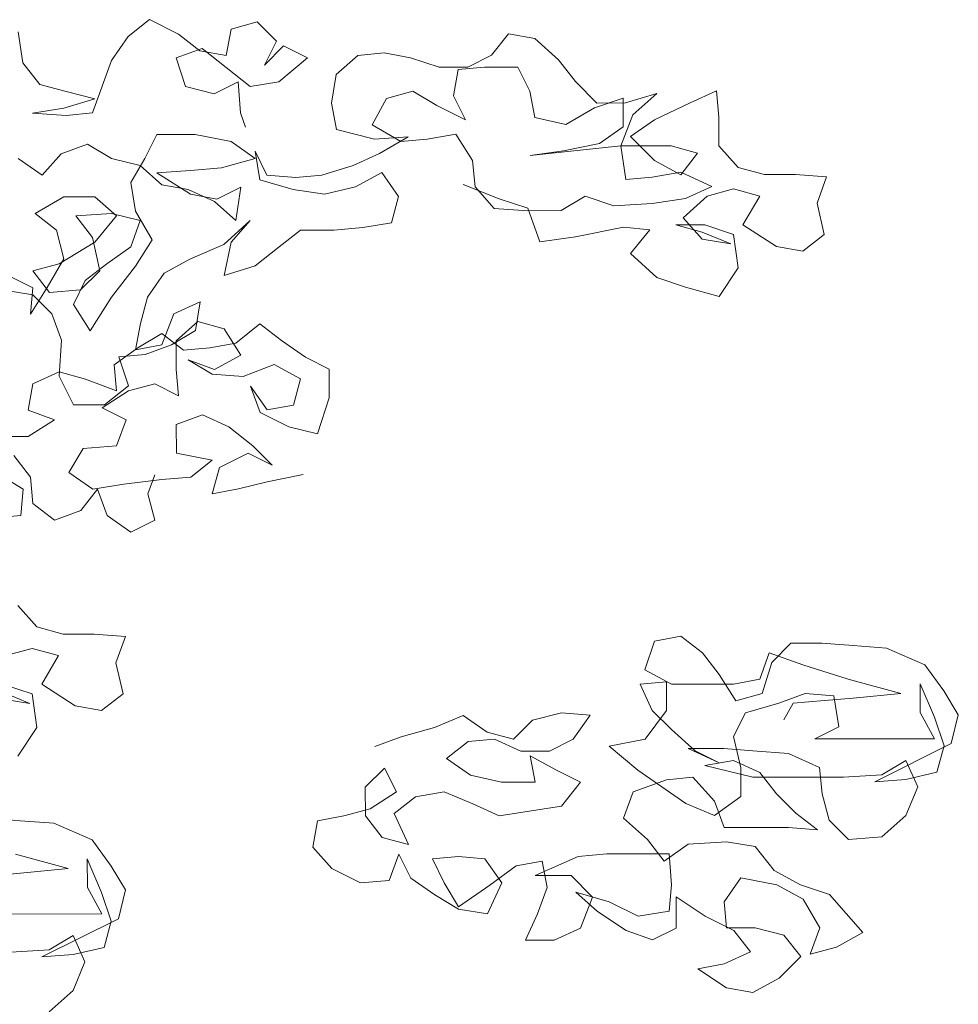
# Model space of a CAD drawing. Header units: metres. Extents: x -1 to 197910, y -70 to 354116.
# Tile 28 of 65: x 107.39 to 108.82, y 19.61 to 21.11. Entities that reach past the tile are written whole.
import ezdxf

# ---------------------------------------------------------------- set-up
doc = ezdxf.new("R2010")
doc.units = ezdxf.units.M
doc.layers.add('N-WE-AL-DETAIL-G', color=7, linetype='Continuous', lineweight=9)

# ---------------------------------------------------------------- blocks, each defined once
blk = doc.blocks.new('Boom_zijaanzicht')
at = {"color": 0, "ltscale": 0.05, "flags": 128}
for points in [[(-2.4302, 9.3737), (-2.4849, 9.3519), (-2.5286, 9.3374), (-2.5469, 9.2864), (-2.6015, 9.2937), (-2.6744, 9.3084), (-2.7145, 9.3048), (-2.6854, 9.2683), (-2.7255, 9.2319), (-2.7692, 9.2173), (-2.8203, 9.2028), (-2.8494, 9.2466), (-2.8421, 9.2976), (-2.7983, 9.3121), (-2.7546, 9.3121), (-2.7947, 9.3012), (-2.8384, 9.283), (-2.7947, 9.2903), (-2.7655, 9.323), (-2.8019, 9.3559), (-2.842, 9.3668), (-2.8821, 9.3559), (-2.8566, 9.3122), (-2.9077, 9.2794), (-2.9478, 9.2722), (-2.9805, 9.2977), (-2.9696, 9.3451), (-2.9841, 9.3852), (-2.9367, 9.3888), (-2.8893, 9.3887), (-2.8493, 9.3996), (-2.8201, 9.4324), (-2.82, 9.4761), (-2.8163, 9.5162), (-2.7763, 9.498), (-2.7216, 9.4724), (-2.6852, 9.4469), (-2.7217, 9.4104), (-2.7618, 9.3886), (-2.7873, 9.4214), (-2.7472, 9.4323), (-2.6707, 9.4323), (-2.5322, 9.4176), (-2.5832, 9.4249), (-2.6378, 9.4359), (-2.6743, 9.4614), (-2.6742, 9.5052), (-2.6305, 9.4905), (-2.5868, 9.465), (-2.5394, 9.4759), (-2.5321, 9.516), (-2.5138, 9.5524), (-2.4628, 9.5523), (-2.4227, 9.5487), (-2.4155, 9.5086), (-2.4337, 9.4721), (-2.39, 9.494), (-2.3535, 9.5158), (-2.3134, 9.5048), (-2.2916, 9.4647), (-2.3354, 9.4392), (-2.3754, 9.4429), (-2.4192, 9.4503), (-2.4447, 9.4102), (-2.4484, 9.3701), (-2.4776, 9.3373), (-2.5286, 9.3337), (-2.5796, 9.3338), (-2.6161, 9.3557), (-2.6598, 9.3411), (-2.7181, 9.3448), (-2.7691, 9.3522), (-2.8092, 9.3704), (-2.7618, 9.3923), (-2.7181, 9.3849), (-2.678, 9.3813), (-2.6707, 9.4323), (-2.6888, 9.4797), (-2.7252, 9.5125), (-2.6779, 9.4979), (-2.6341, 9.4978), (-2.6013, 9.5306), (-2.5758, 9.5634), (-2.5393, 9.5961), (-2.4992, 9.6034), (-2.4737, 9.5706), (-2.4373, 9.5523), (-2.3936, 9.5523), (-2.3498, 9.5668), (-2.3097, 9.5741), (-2.2696, 9.5704), (-2.2369, 9.5412), (-2.2296, 9.4975), (-2.237, 9.4574), (-2.2953, 9.4429), (-2.3463, 9.4465), (-2.3026, 9.421), (-2.2625, 9.4027), (-2.2151, 9.3881), (-2.1751, 9.3844), (-2.1313, 9.388), (-2.1131, 9.4245), (-2.1204, 9.3807), (-2.1714, 9.3662), (-2.2188, 9.359), (-2.2662, 9.3699), (-2.3063, 9.3918), (-2.3318, 9.3554), (-2.3209, 9.3153), (-2.2772, 9.308), (-2.2334, 9.3043), (-2.1824, 9.3043), (-2.1497, 9.2787), (-2.1132, 9.2495), (-2.0659, 9.2349), (-2.0768, 9.286), (-2.1059, 9.3188), (-2.0658, 9.2823), (-2.0148, 9.2604), (-1.9748, 9.2385), (-1.9493, 9.202), (-1.9384, 9.1619), (-1.9311, 9.1218), (-1.9712, 9.1291), (-1.9894, 9.1765), (-2.0295, 9.1948), (-2.0222, 9.1511), (-1.9858, 9.1292), (-1.9457, 9.1145), (-1.9056, 9.1109), (-1.9203, 9.0671), (-1.8838, 9.038), (-1.8365, 9.0379), (-1.8146, 9.0816), (-1.8181, 9.1363), (-1.8035, 9.1764), (-1.7744, 9.2055), (-1.7306, 9.2127)], [(-1.7379, 9.2346), (-1.7743, 9.2164), (-1.7707, 9.1763), (-1.7962, 9.2165), (-1.8217, 9.2602), (-1.8107, 9.3039), (-1.7779, 9.3294), (-1.8216, 9.355), (-1.869, 9.355), (-1.9018, 9.3259), (-1.869, 9.2858), (-1.8144, 9.2529), (-1.7743, 9.2419), (-1.7999, 9.2092), (-1.8472, 9.2129), (-1.8764, 9.242), (-1.8654, 9.293), (-1.8398, 9.3258), (-1.8945, 9.3295), (-1.9382, 9.3186), (-1.9237, 9.2785), (-1.8873, 9.253), (-1.8545, 9.2274), (-1.8363, 9.191), (-1.8619, 9.1509), (-1.8946, 9.202), (-1.931, 9.2494), (-1.9565, 9.2895), (-1.9309, 9.3332), (-1.9236, 9.3769), (-1.9454, 9.4134), (-1.9636, 9.4498), (-2.0219, 9.4499), (-2.0766, 9.439), (-2.1131, 9.4135), (-2.0621, 9.3989), (-2.0147, 9.3952), (-1.9637, 9.3915), (-2.0147, 9.3588), (-2.0548, 9.3515), (-2.0913, 9.3698), (-2.084, 9.3188), (-2.0512, 9.3479), (-2.0111, 9.3661), (-1.971, 9.3733), (-1.9382, 9.4024), (-1.8944, 9.4133), (-1.858, 9.4352), (-1.8179, 9.4206), (-1.7888, 9.3877), (-1.7523, 9.4132)], [(-1.7521, 9.6064), (-1.7595, 9.559), (-1.785, 9.5262), (-1.8251, 9.5153), (-1.8688, 9.5044), (-1.8215, 9.4898), (-1.7741, 9.4825), (-1.8251, 9.4789), (-1.8652, 9.4826), (-1.8943, 9.5628), (-1.9198, 9.5992), (-1.9525, 9.6248), (-1.9963, 9.6029), (-2.0291, 9.5775), (-2.0692, 9.5702), (-2.0765, 9.6103), (-2.1165, 9.6213), (-2.1457, 9.5921), (-2.1275, 9.5557), (-2.1567, 9.5849), (-2.1931, 9.5667), (-2.1494, 9.5302), (-2.1057, 9.5229), (-2.0328, 9.5811), (-1.9927, 9.5665), (-2.0073, 9.5228), (-2.051, 9.5119), (-2.0875, 9.5301), (-2.0912, 9.4828), (-2.0985, 9.4609)], [(-2.1863, 8.9317), (-2.1317, 8.9207), (-2.088, 8.9098), (-2.0479, 8.9024), (-2.0588, 8.9425), (-2.1025, 8.9644), (-2.139, 8.9462), (-2.1098, 8.9754), (-2.0733, 9.0045), (-2.0332, 9.0227), (-1.9931, 9.0081), (-1.9932, 8.9643), (-2.0478, 8.9535), (-2.0151, 8.9279), (-1.9713, 8.9242), (-1.913, 8.9169), (-1.8657, 8.9096), (-1.8292, 8.935), (-1.851, 8.9715), (-1.902, 8.9752), (-1.9166, 9.0153), (-1.8801, 9.0335), (-1.9202, 9.059), (-1.9603, 9.07), (-1.9967, 9.0518), (-1.9931, 9.0919), (-1.993, 9.1356), (-2.0258, 9.1648), (-2.0659, 9.1539), (-2.0914, 9.1138), (-2.0514, 9.0919), (-2.0113, 9.1065), (-2.0477, 9.0846), (-2.0951, 9.081), (-2.1425, 9.0993), (-2.1826, 9.0775), (-2.1717, 9.0374), (-2.1316, 9.0301), (-2.106, 9.0665), (-2.1207, 9.0264), (-2.1644, 9.0046), (-2.2082, 8.9937), (-2.2263, 9.0484), (-2.2263, 9.0921), (-2.1898, 9.1103), (-2.1534, 9.1358), (-2.1205, 9.1612), (-2.0841, 9.1321), (-2.044, 9.1247), (-2.004, 9.121), (-1.9711, 9.1465), (-1.9347, 9.1246), (-1.8983, 9.0991), (-1.902, 9.059), (-1.8546, 9.0772), (-1.8145, 9.0881), (-1.7744, 9.0698), (-1.7672, 9.0297), (-1.8073, 9.0152), (-1.7672, 8.9896), (-1.6761, 8.9896)], [(-1.7163, 8.8657), (-1.7564, 8.8694), (-1.76, 8.9095), (-1.7235, 8.9313)], [(-1.7454, 8.9605), (-1.7709, 8.9277), (-1.7746, 8.8876), (-1.8074, 8.8621), (-1.8475, 8.8767), (-1.873, 8.9096), (-1.8876, 8.8695), (-1.924, 8.844), (-1.9605, 8.8623), (-1.9495, 8.9023), (-1.9604, 8.9315)], [(-1.7517, 8.5027), (-1.7808, 8.5465), (-1.7735, 8.5975), (-1.7297, 8.612)], [(-1.7261, 8.6011), (-1.7698, 8.5829), (-1.7261, 8.5902)], [(-1.7333, 8.6558), (-1.7734, 8.6667), (-1.8135, 8.6558), (-1.788, 8.6121), (-1.8391, 8.5793), (-1.8792, 8.5721), (-1.912, 8.5976), (-1.901, 8.645), (-1.9155, 8.6851), (-1.8681, 8.6887), (-1.8208, 8.6886), (-1.7807, 8.6995), (-1.7515, 8.7323)], [(-2.2956, 8.5173), (-2.3357, 8.5319), (-2.3867, 8.5465), (-2.4304, 8.5648), (-2.4669, 8.5393), (-2.507, 8.5284), (-2.5361, 8.5576), (-2.5799, 8.5686), (-2.6236, 8.565), (-2.5981, 8.5285), (-2.5617, 8.5102), (-2.518, 8.5102), (-2.4779, 8.5284), (-2.4378, 8.5247), (-2.405, 8.4992), (-2.4415, 8.4737), (-2.4888, 8.4628), (-2.5399, 8.4629), (-2.5325, 8.5029), (-2.5726, 8.4811), (-2.6091, 8.4629), (-2.58, 8.4264), (-2.4852, 8.4118), (-2.4451, 8.43), (-2.4014, 8.4481), (-2.3577, 8.4408), (-2.3249, 8.4153), (-2.3468, 8.3679), (-2.3067, 8.3788), (-2.2812, 8.4116), (-2.2811, 8.4553), (-2.3103, 8.4845), (-2.3285, 8.4481), (-2.2884, 8.4225), (-2.2484, 8.4116), (-2.2083, 8.4042), (-2.201, 8.3641), (-2.2302, 8.3314), (-2.274, 8.3095), (-2.3177, 8.3132), (-2.3322, 8.3533), (-2.3505, 8.3169), (-2.387, 8.2914), (-2.4234, 8.2696), (-2.4672, 8.2623), (-2.489, 8.3097), (-2.4634, 8.3462), (-2.4234, 8.3498), (-2.3833, 8.3461), (-2.4015, 8.3097), (-2.4234, 8.2732), (-2.4708, 8.3061), (-2.5108, 8.3353), (-2.5509, 8.3426), (-2.5582, 8.3025), (-2.5437, 8.2624), (-2.5255, 8.2223), (-2.5692, 8.2224), (-2.6093, 8.2406), (-2.6275, 8.288), (-2.5947, 8.3208), (-2.54, 8.3207), (-2.6056, 8.3499), (-2.6493, 8.3536), (-2.744, 8.3537), (-2.7477, 8.3063), (-2.7441, 8.2662), (-2.6968, 8.2589), (-2.653, 8.2807), (-2.602, 8.2953), (-2.6348, 8.2661), (-2.6786, 8.237), (-2.7187, 8.2225), (-2.7551, 8.2407), (-2.755, 8.2881), (-2.7988, 8.259), (-2.8426, 8.2372), (-2.8681, 8.2044), (-2.828, 8.1861), (-2.7879, 8.1788), (-2.8317, 8.1497), (-2.8718, 8.1425), (-2.9119, 8.1644), (-2.9446, 8.1972), (-2.9191, 8.23), (-2.8753, 8.2409), (-2.8316, 8.2408), (-2.8279, 8.2809), (-2.8534, 8.3174), (-2.9081, 8.3065), (-2.9482, 8.2847), (-2.9737, 8.2409), (-2.9592, 8.2008), (-2.9993, 8.2118), (-3.0393, 8.2337), (-2.9883, 8.292), (-2.9445, 8.3065), (-2.9044, 8.3283), (-2.8752, 8.3648), (-2.8315, 8.372), (-2.7732, 8.3683), (-2.7368, 8.3428), (-2.7112, 8.3755), (-2.6748, 8.4083), (-2.6893, 8.4484), (-2.7403, 8.4667), (-2.7804, 8.4704), (-2.8132, 8.4339), (-2.8278, 8.3939), (-2.9262, 8.394), (-2.97, 8.3904), (-2.9371, 8.4158), (-2.908, 8.445), (-2.8824, 8.4777), (-2.8423, 8.4959), (-2.7986, 8.4886), (-2.8715, 8.4704), (-3.01, 8.4706), (-3.0683, 8.4743), (-3.1047, 8.4962), (-3.123, 8.4561), (-3.1048, 8.4123), (-3.0684, 8.3795), (-3.0174, 8.3758), (-2.9882, 8.405), (-2.9772, 8.445), (-2.9735, 8.4851), (-2.9261, 8.5069), (-2.8715, 8.5105), (-2.8277, 8.5141), (-2.7731, 8.5141), (-2.8205, 8.4923), (-2.784, 8.5105), (-2.7475, 8.5432), (-2.7183, 8.5723), (-2.7001, 8.6124), (-2.7402, 8.6161), (-2.7402, 8.5724), (-2.7074, 8.5286), (-2.6528, 8.5176), (-2.6966, 8.4812), (-2.7695, 8.4303), (-2.8132, 8.4121), (-2.8533, 8.4413), (-2.8533, 8.485), (-2.8423, 8.5324), (-2.8605, 8.5688), (-2.9115, 8.5835), (-2.9516, 8.5981), (-2.9953, 8.5945), (-3.0026, 8.5471), (-2.9662, 8.5288), (-3.1484, 8.529), (-3.1265, 8.5691), (-3.1265, 8.6128), (-3.1484, 8.5618), (-3.163, 8.5181), (-3.1521, 8.478), (-3.1047, 8.467), (-3.0574, 8.4633), (-3.1739, 8.5217), (-3.1848, 8.5655), (-3.1629, 8.6019), (-3.1337, 8.642), (-3.0754, 8.6674), (-3.0244, 8.671), (-2.977, 8.6746), (-2.9296, 8.6746), (-2.9005, 8.6454), (-2.886, 8.598), (-2.8459, 8.587), (-2.8203, 8.6271), (-2.7948, 8.6599), (-2.762, 8.6854), (-2.7219, 8.678), (-2.7073, 8.6343), (-2.7475, 8.6125), (-2.8422, 8.6125), (-2.8823, 8.6199), (-2.8968, 8.66), (-2.9479, 8.6418), (-3.0171, 8.62), (-3.0973, 8.5982), (-3.0244, 8.5908), (-2.9807, 8.5872), (-2.9333, 8.5835), (-2.9188, 8.558)], [(-1.4423, 8.1088), (-1.4058, 8.1416), (-1.4203, 8.1817), (-1.4714, 8.2), (-1.5114, 8.2037), (-1.5443, 8.1672), (-1.5589, 8.1272), (-1.6573, 8.1273), (-1.701, 8.1237), (-1.6682, 8.1491), (-1.639, 8.1783), (-1.6135, 8.211), (-1.5734, 8.2292), (-1.5296, 8.2219), (-1.6025, 8.2037), (-1.741, 8.2039), (-1.7993, 8.2076), (-1.8358, 8.2295), (-1.854, 8.1894), (-1.8358, 8.1456), (-1.7994, 8.1128)], [(-1.6972, 8.2621), (-1.8795, 8.2623), (-1.8576, 8.3024), (-1.8575, 8.3461), (-1.8794, 8.2951), (-1.894, 8.2514), (-1.8832, 8.2113), (-1.8358, 8.2003), (-1.7884, 8.1966), (-1.905, 8.255), (-1.9159, 8.2988), (-1.894, 8.3352), (-1.8648, 8.3753), (-1.8064, 8.4007), (-1.7554, 8.4043), (-1.708, 8.4079)], [(-1.7482, 8.3533), (-1.8284, 8.3315), (-1.7555, 8.3241), (-1.7118, 8.3205)]]:
    blk.add_lwpolyline(points, dxfattribs=at)

msp = doc.modelspace()

# ---------------------------------------------------------------- block references
at = {"layer": 'N-WE-AL-DETAIL-G', "color": 252, "xscale": -1}
msp.add_blockref('Boom_zijaanzicht', (105.634, 11.4843), dxfattribs=at)

doc.saveas('drawing.dxf')
